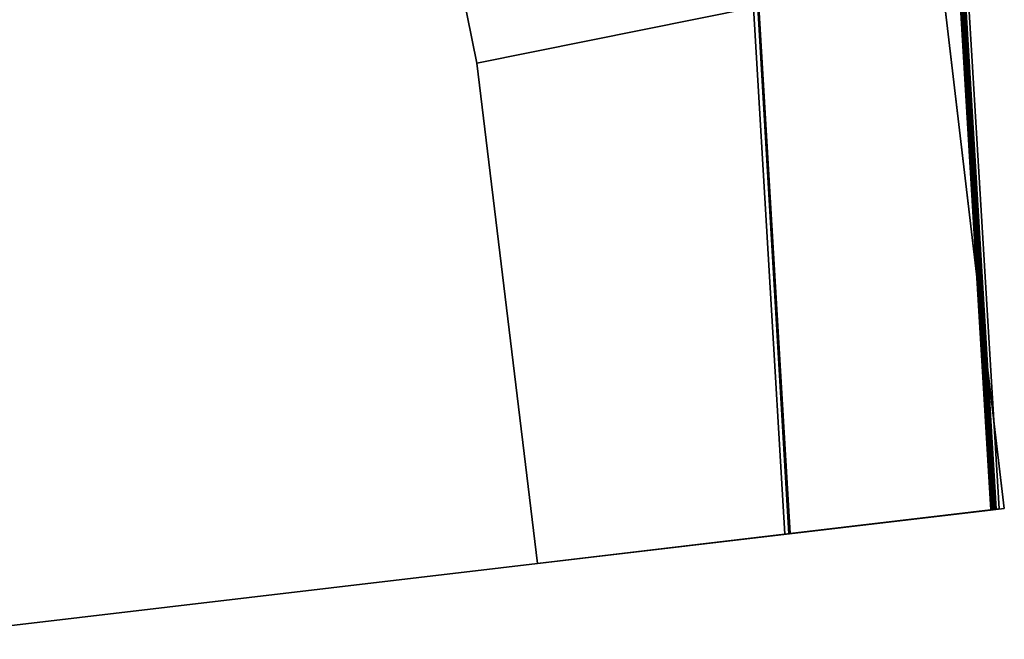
# Model space of a CAD drawing. Header units: inches. Extents: x -29.2 to 29.2, y -4.2 to 4.2.
# Tile 116 of 256: x -21.9287 to -21.823, y -3.4485 to -3.382. Entities that reach past the tile are written whole.
import ezdxf

# ---------------------------------------------------------------- set-up
doc = ezdxf.new("R2010")
doc.units = ezdxf.units.IN
doc.header["$MEASUREMENT"] = 0
doc.layers.add('AFURN-3-VPPT', color=4, linetype='Continuous', true_color=0x00ffff)

msp = doc.modelspace()

# ---------------------------------------------------------------- meshes
at = {"layer": 'AFURN-3-VPPT'}
mesh = msp.add_polyface(dxfattribs=at)
corners = [(-26.44991, -3.98019, 15.80111), (-26.44991, -3.98019, 15.80111), (-26.44991, -3.98019, 15.80111), (-21.82305, -3.43448, 15.80111), (-21.82305, -3.43448, 15.80111), (-21.82305, -3.43448, 15.80111), (-26.44991, -3.98019, 11.09006), (-26.44991, -3.98019, 11.09006), (-26.44991, -3.98019, 11.09006), (-21.82305, -3.43448, 11.09006), (-21.82305, -3.43448, 11.09006), (-21.82305, -3.43448, 11.09006), (-26.4616, -3.88109, 15.79661), (-26.4616, -3.88109, 15.79661), (-26.15715, -3.49522, 15.78097), (-26.15715, -3.49522, 15.78097), (-21.83474, -3.33538, 15.79661), (-21.83474, -3.33538, 15.79661), (-22.2206, -3.03093, 15.78097), (-22.2206, -3.03093, 15.78097), (-26.4616, -3.88109, 11.09345), (-26.4616, -3.88109, 11.09345), (-26.15715, -3.49522, 11.10525), (-26.15715, -3.49522, 11.10525), (-21.83474, -3.33538, 11.09345), (-21.83474, -3.33538, 11.09345), (-22.2206, -3.03093, 11.10525), (-22.2206, -3.03093, 11.10525), (-26.44929, -3.69488, 15.78835), (-26.44929, -3.69488, 15.78835), (-26.44929, -3.69488, 15.78835), (-21.89003, -3.15714, 15.78835), (-21.89003, -3.15714, 15.78835), (-21.89003, -3.15714, 15.78835), (-26.33542, -3.55054, 15.7825), (-26.33542, -3.55054, 15.7825), (-26.33542, -3.55054, 15.7825), (-22.03435, -3.04325, 15.7825), (-22.03435, -3.04325, 15.7825), (-22.03435, -3.04325, 15.7825), (-26.44929, -3.69487, 11.09968), (-26.44929, -3.69487, 11.09968), (-26.44929, -3.69487, 11.09968), (-21.89003, -3.15713, 11.09968), (-21.89003, -3.15713, 11.09968), (-21.89003, -3.15713, 11.09968), (-26.33542, -3.55053, 11.10409), (-26.33542, -3.55053, 11.10409), (-26.33542, -3.55053, 11.10409), (-22.03436, -3.04325, 11.10409), (-22.03436, -3.04325, 11.10409), (-22.03436, -3.04325, 11.10409)]
mesh.append_faces([[corners[k] for k in face] for face in [(0, 4, 16, 12), (20, 24, 9, 6), (14, 18, 27, 23), (17, 3, 10, 25), (5, 2, 7, 11), (1, 13, 21, 8), (23, 47, 34, 14), (46, 41, 28, 35), (40, 21, 13, 29), (18, 38, 49, 27), (37, 32, 43, 50), (31, 17, 25, 44), (16, 33, 30, 12), (33, 39, 36, 30), (39, 19, 15, 36), (20, 42, 45, 24), (42, 48, 51, 45), (48, 22, 26, 51)]])
mesh = msp.add_polyface(dxfattribs=at)
corners = [(-21.87961, -3.3867, 15.80885), (-21.84995, -3.38074, 15.80885), (-21.86156, -3.32483, 15.80885), (-21.89109, -3.33004, 15.80885), (-21.84995, -3.38074, 15.80885), (-21.82786, -3.37769, 15.71381), (-21.83962, -3.32142, 15.71381), (-21.86156, -3.32483, 15.80885), (-21.82786, -3.37769, 15.71381), (-21.84939, -3.38066, 15.65783), (-21.861, -3.32474, 15.65783), (-21.83962, -3.32142, 15.71381), (-21.84949, -3.38068, 15.50633), (-21.82784, -3.37769, 15.41008), (-21.8396, -3.32142, 15.41008), (-21.86111, -3.32476, 15.50633), (-21.82784, -3.37769, 15.41008), (-21.8495, -3.38068, 15.35501), (-21.86112, -3.32476, 15.35501), (-21.8396, -3.32142, 15.41008), (-21.8495, -3.38068, 15.35501), (-21.82743, -3.37763, 15.25827), (-21.8392, -3.32135, 15.25827), (-21.86112, -3.32476, 15.35501), (-21.8495, -3.38068, 15.20375), (-21.82766, -3.37766, 15.10709), (-21.83942, -3.32139, 15.10709), (-21.86112, -3.32476, 15.20375), (-21.82766, -3.37766, 15.10709), (-21.8495, -3.38068, 15.05219), (-21.86112, -3.32476, 15.05219), (-21.83942, -3.32139, 15.10709), (-21.8495, -3.38068, 15.05219), (-21.82776, -3.37768, 14.95551), (-21.83953, -3.3214, 14.95551), (-21.86112, -3.32476, 15.05219), (-21.82776, -3.37768, 14.95551), (-21.8495, -3.38068, 14.9008), (-21.86112, -3.32476, 14.9008), (-21.83953, -3.3214, 14.95551), (-21.8495, -3.38068, 14.9008), (-21.82783, -3.37769, 14.80437), (-21.83959, -3.32141, 14.80437), (-21.86112, -3.32476, 14.9008), (-21.82783, -3.37769, 14.80437), (-21.8495, -3.38068, 14.74935), (-21.86112, -3.32476, 14.74935), (-21.83959, -3.32141, 14.80437), (-21.8495, -3.38068, 14.74935), (-21.82786, -3.37769, 14.65305), (-21.83962, -3.32142, 14.65305), (-21.86112, -3.32476, 14.74935), (-21.82786, -3.37769, 14.65305), (-21.8495, -3.38068, 14.59806), (-21.86112, -3.32476, 14.59806), (-21.83962, -3.32142, 14.65305), (-21.8495, -3.38068, 14.59806), (-21.82768, -3.37767, 14.50153), (-21.83945, -3.32139, 14.50153), (-21.86112, -3.32476, 14.59806), (-21.82768, -3.37767, 14.50153), (-21.8495, -3.38068, 14.44648), (-21.86112, -3.32476, 14.44648), (-21.83945, -3.32139, 14.50153), (-21.8495, -3.38068, 14.44648), (-21.82768, -3.37767, 14.35013), (-21.83944, -3.32139, 14.35013), (-21.86112, -3.32476, 14.44648), (-21.82768, -3.37767, 14.35013), (-21.8495, -3.38068, 14.29491), (-21.86112, -3.32476, 14.29491), (-21.83944, -3.32139, 14.35013), (-21.87961, -3.3867, 14.29491), (-21.87961, -3.3867, 14.35013), (-21.89109, -3.33004, 14.35013), (-21.89109, -3.33004, 14.29491), (-21.87961, -3.3867, 14.19816), (-21.87961, -3.3867, 14.29491), (-21.89109, -3.33004, 14.29491), (-21.89109, -3.33004, 14.19816), (-21.87961, -3.3867, 14.14389), (-21.87961, -3.3867, 14.19816), (-21.89109, -3.33004, 14.19816), (-21.89109, -3.33004, 14.14389), (-21.8495, -3.38068, 14.14389), (-21.82758, -3.37765, 14.0471), (-21.83934, -3.32137, 14.0471), (-21.86112, -3.32476, 14.14389), (-21.87961, -3.3867, 14.0471), (-21.87961, -3.3867, 14.14389), (-21.89109, -3.33004, 14.14389), (-21.89109, -3.33004, 14.0471), (-21.82758, -3.37765, 14.0471), (-21.8495, -3.38068, 13.99253), (-21.86112, -3.32476, 13.99253), (-21.83934, -3.32137, 14.0471), (-21.87961, -3.3867, 13.99253), (-21.87961, -3.3867, 14.0471), (-21.89109, -3.33004, 14.0471), (-21.89109, -3.33004, 13.99253), (-21.8495, -3.38068, 13.99253), (-21.82771, -3.37767, 13.89554), (-21.83947, -3.32139, 13.89554), (-21.86112, -3.32476, 13.99253), (-21.87961, -3.3867, 13.89554), (-21.87961, -3.3867, 13.99253), (-21.89109, -3.33004, 13.99253), (-21.89109, -3.33004, 13.89554), (-21.82771, -3.37767, 13.89554), (-21.8495, -3.38068, 13.84089), (-21.86112, -3.32476, 13.84089), (-21.83947, -3.32139, 13.89554), (-21.8495, -3.38068, 13.84089), (-21.82747, -3.37764, 13.74468), (-21.83923, -3.32136, 13.74468), (-21.86112, -3.32476, 13.84089), (-21.82747, -3.37764, 13.74468), (-21.8495, -3.38068, 13.68942), (-21.86112, -3.32476, 13.68942), (-21.83923, -3.32136, 13.74468), (-21.8495, -3.38068, 13.68942), (-21.82774, -3.37768, 13.59321), (-21.83951, -3.3214, 13.59321), (-21.86112, -3.32476, 13.68942), (-21.82774, -3.37768, 13.59321), (-21.8495, -3.38068, 13.53809), (-21.86112, -3.32476, 13.53809), (-21.83951, -3.3214, 13.59321), (-21.8495, -3.38068, 13.53809), (-21.82794, -3.3777, 13.4415), (-21.8397, -3.32143, 13.4415), (-21.86112, -3.32476, 13.53809), (-21.82794, -3.3777, 13.4415), (-21.8495, -3.38068, 13.355), (-21.86112, -3.32476, 13.355), (-21.8397, -3.32143, 13.4415), (-21.84995, -3.38074, 11.08424), (-21.87961, -3.3867, 11.08424), (-21.89109, -3.33004, 11.08424), (-21.86156, -3.32483, 11.08424), (-21.82786, -3.37769, 11.17929), (-21.84995, -3.38074, 11.08424), (-21.86156, -3.32483, 11.08424), (-21.83962, -3.32142, 11.17929), (-21.84939, -3.38066, 11.23526), (-21.82786, -3.37769, 11.17929), (-21.83962, -3.32142, 11.17929), (-21.861, -3.32474, 11.23526), (-21.82784, -3.37769, 11.48301), (-21.84949, -3.38068, 11.38676), (-21.86111, -3.32476, 11.38676), (-21.8396, -3.32142, 11.48301), (-21.8495, -3.38068, 11.53808), (-21.82784, -3.37769, 11.48301), (-21.8396, -3.32142, 11.48301), (-21.86112, -3.32476, 11.53808), (-21.82743, -3.37763, 11.63482), (-21.8495, -3.38068, 11.53808), (-21.86112, -3.32476, 11.53808), (-21.8392, -3.32135, 11.63482), (-21.8495, -3.38068, 11.68934), (-21.82743, -3.37763, 11.63482), (-21.8392, -3.32135, 11.63482), (-21.86112, -3.32476, 11.68934), (-21.82766, -3.37766, 11.786), (-21.8495, -3.38068, 11.68934), (-21.86112, -3.32476, 11.68934), (-21.83942, -3.32139, 11.786), (-21.8495, -3.38068, 11.8409), (-21.82766, -3.37766, 11.786), (-21.83942, -3.32139, 11.786), (-21.86112, -3.32476, 11.8409), (-21.82776, -3.37768, 11.93758), (-21.8495, -3.38068, 11.8409), (-21.86112, -3.32476, 11.8409), (-21.83953, -3.3214, 11.93758), (-21.8495, -3.38068, 11.99229), (-21.82776, -3.37768, 11.93758), (-21.83953, -3.3214, 11.93758), (-21.86112, -3.32476, 11.99229), (-21.82783, -3.37769, 12.08872), (-21.8495, -3.38068, 11.99229), (-21.86112, -3.32476, 11.99229), (-21.83959, -3.32141, 12.08872), (-21.8495, -3.38068, 12.14374), (-21.82783, -3.37769, 12.08872), (-21.83959, -3.32141, 12.08872), (-21.86112, -3.32476, 12.14374), (-21.82786, -3.37769, 12.24004), (-21.8495, -3.38068, 12.14374), (-21.86112, -3.32476, 12.14374), (-21.83962, -3.32142, 12.24004), (-21.8495, -3.38068, 12.29503), (-21.82786, -3.37769, 12.24004), (-21.83962, -3.32142, 12.24004), (-21.86112, -3.32476, 12.29503), (-21.82768, -3.37767, 12.39156), (-21.8495, -3.38068, 12.29503), (-21.86112, -3.32476, 12.29503), (-21.83945, -3.32139, 12.39156), (-21.8495, -3.38068, 12.44661), (-21.82768, -3.37767, 12.39156), (-21.83945, -3.32139, 12.39156), (-21.86112, -3.32476, 12.44661), (-21.82768, -3.37767, 12.54296), (-21.8495, -3.38068, 12.44661), (-21.86112, -3.32476, 12.44661), (-21.83944, -3.32139, 12.54296), (-21.8495, -3.38068, 12.59818), (-21.82768, -3.37767, 12.54296), (-21.83944, -3.32139, 12.54296), (-21.86112, -3.32476, 12.59818), (-21.82758, -3.37765, 12.84599), (-21.8495, -3.38068, 12.74921), (-21.86112, -3.32476, 12.74921), (-21.83934, -3.32137, 12.84599), (-21.8495, -3.38068, 12.90057), (-21.82758, -3.37765, 12.84599), (-21.83934, -3.32137, 12.84599), (-21.86112, -3.32476, 12.90057), (-21.82771, -3.37767, 12.99755), (-21.8495, -3.38068, 12.90057), (-21.86112, -3.32476, 12.90057), (-21.83947, -3.32139, 12.99755), (-21.8495, -3.38068, 13.0522), (-21.82771, -3.37767, 12.99755), (-21.83947, -3.32139, 12.99755), (-21.86112, -3.32476, 13.0522), (-21.82747, -3.37764, 13.14842), (-21.8495, -3.38068, 13.0522), (-21.86112, -3.32476, 13.0522), (-21.83923, -3.32136, 13.14842), (-21.8495, -3.38068, 13.20367), (-21.82747, -3.37764, 13.14842), (-21.83923, -3.32136, 13.14842), (-21.86112, -3.32476, 13.20367), (-21.82774, -3.37768, 13.29988), (-21.8495, -3.38068, 13.20367), (-21.86112, -3.32476, 13.20367), (-21.83951, -3.3214, 13.29988), (-21.8495, -3.38068, 13.355), (-21.82774, -3.37768, 13.29988), (-21.83951, -3.3214, 13.29988), (-21.86112, -3.32476, 13.355)]
mesh.append_faces([[corners[k] for k in face] for face in [(0, 1, 2, 3), (4, 5, 6, 7), (8, 9, 10, 11), (12, 13, 14, 15), (16, 17, 18, 19), (20, 21, 22, 23), (24, 25, 26, 27), (28, 29, 30, 31), (32, 33, 34, 35), (36, 37, 38, 39), (40, 41, 42, 43), (44, 45, 46, 47), (48, 49, 50, 51), (52, 53, 54, 55), (56, 57, 58, 59), (60, 61, 62, 63), (64, 65, 66, 67), (68, 69, 70, 71), (72, 73, 74, 75), (76, 77, 78, 79), (80, 81, 82, 83), (84, 85, 86, 87), (88, 89, 90, 91), (92, 93, 94, 95), (96, 97, 98, 99), (100, 101, 102, 103), (104, 105, 106, 107), (108, 109, 110, 111), (112, 113, 114, 115), (116, 117, 118, 119), (120, 121, 122, 123), (124, 125, 126, 127), (128, 129, 130, 131), (132, 133, 134, 135), (136, 137, 138, 139), (140, 141, 142, 143), (144, 145, 146, 147), (148, 149, 150, 151), (152, 153, 154, 155), (156, 157, 158, 159), (160, 161, 162, 163), (164, 165, 166, 167), (168, 169, 170, 171), (172, 173, 174, 175), (176, 177, 178, 179), (180, 181, 182, 183), (184, 185, 186, 187), (188, 189, 190, 191), (192, 193, 194, 195), (196, 197, 198, 199), (200, 201, 202, 203), (204, 205, 206, 207), (208, 209, 210, 211), (212, 213, 214, 215), (216, 217, 218, 219), (220, 221, 222, 223), (224, 225, 226, 227), (228, 229, 230, 231), (232, 233, 234, 235), (236, 237, 238, 239), (240, 241, 242, 243)]])
mesh = msp.add_polyface(dxfattribs=at)
corners = [(-21.84939, -3.38066, 15.65783), (-21.84603, -3.43719, 15.65783), (-21.82359, -3.43454, 15.56125), (-21.82704, -3.37758, 15.56125), (-21.82704, -3.37758, 15.56125), (-21.82359, -3.43454, 15.56125), (-21.84613, -3.4372, 15.50633), (-21.84949, -3.38068, 15.50633), (-21.82737, -3.37762, 14.19816), (-21.82392, -3.43458, 14.19816), (-21.84615, -3.4372, 14.14389), (-21.8495, -3.38068, 14.14389), (-21.84939, -3.38066, 11.23526), (-21.82704, -3.37758, 11.33185), (-21.82359, -3.43454, 11.33185), (-21.84603, -3.43719, 11.23526), (-21.82704, -3.37758, 11.33185), (-21.84949, -3.38068, 11.38676), (-21.84613, -3.4372, 11.38676), (-21.82359, -3.43454, 11.33185), (-21.87961, -3.3867, 15.71381), (-21.87961, -3.3867, 15.80885), (-21.89109, -3.33004, 15.80885), (-21.89109, -3.33004, 15.71381), (-21.87961, -3.3867, 15.65783), (-21.87961, -3.3867, 15.71381), (-21.89109, -3.33004, 15.71381), (-21.89109, -3.33004, 15.65783), (-21.87961, -3.3867, 15.56125), (-21.87961, -3.3867, 15.65783), (-21.89109, -3.33004, 15.65783), (-21.89109, -3.33004, 15.56125), (-21.87961, -3.3867, 15.50633), (-21.87961, -3.3867, 15.56125), (-21.89109, -3.33004, 15.56125), (-21.89109, -3.33004, 15.50633), (-21.87961, -3.3867, 15.41008), (-21.87961, -3.3867, 15.50633), (-21.89109, -3.33004, 15.50633), (-21.89109, -3.33004, 15.41008), (-21.87961, -3.3867, 15.35501), (-21.87961, -3.3867, 15.41008), (-21.89109, -3.33004, 15.41008), (-21.89109, -3.33004, 15.35501), (-21.87961, -3.3867, 15.25827), (-21.87961, -3.3867, 15.35501), (-21.89109, -3.33004, 15.35501), (-21.89109, -3.33004, 15.25827), (-21.87961, -3.3867, 15.20375), (-21.87961, -3.3867, 15.25827), (-21.89109, -3.33004, 15.25827), (-21.89109, -3.33004, 15.20375), (-21.87961, -3.3867, 15.10709), (-21.87961, -3.3867, 15.20375), (-21.89109, -3.33004, 15.20375), (-21.89109, -3.33004, 15.10709), (-21.87961, -3.3867, 15.05219), (-21.87961, -3.3867, 15.10709), (-21.89109, -3.33004, 15.10709), (-21.89109, -3.33004, 15.05219), (-21.87961, -3.3867, 14.95551), (-21.87961, -3.3867, 15.05219), (-21.89109, -3.33004, 15.05219), (-21.89109, -3.33004, 14.95551), (-21.87961, -3.3867, 14.9008), (-21.87961, -3.3867, 14.95551), (-21.89109, -3.33004, 14.95551), (-21.89109, -3.33004, 14.9008), (-21.87961, -3.3867, 14.80437), (-21.87961, -3.3867, 14.9008), (-21.89109, -3.33004, 14.9008), (-21.89109, -3.33004, 14.80437), (-21.87961, -3.3867, 14.74935), (-21.87961, -3.3867, 14.80437), (-21.89109, -3.33004, 14.80437), (-21.89109, -3.33004, 14.74935), (-21.87961, -3.3867, 14.65305), (-21.87961, -3.3867, 14.74935), (-21.89109, -3.33004, 14.74935), (-21.89109, -3.33004, 14.65305), (-21.87961, -3.3867, 14.59806), (-21.87961, -3.3867, 14.65305), (-21.89109, -3.33004, 14.65305), (-21.89109, -3.33004, 14.59806), (-21.87961, -3.3867, 14.50153), (-21.87961, -3.3867, 14.59806), (-21.89109, -3.33004, 14.59806), (-21.89109, -3.33004, 14.50153), (-21.87961, -3.3867, 14.44648), (-21.87961, -3.3867, 14.50153), (-21.89109, -3.33004, 14.50153), (-21.89109, -3.33004, 14.44648), (-21.87961, -3.3867, 14.35013), (-21.87961, -3.3867, 14.44648), (-21.89109, -3.33004, 14.44648), (-21.89109, -3.33004, 14.35013), (-21.87961, -3.3867, 13.84089), (-21.87961, -3.3867, 13.89554), (-21.89109, -3.33004, 13.89554), (-21.89109, -3.33004, 13.84089), (-21.87961, -3.3867, 13.74468), (-21.87961, -3.3867, 13.84089), (-21.89109, -3.33004, 13.84089), (-21.89109, -3.33004, 13.74468), (-21.87961, -3.3867, 13.68942), (-21.87961, -3.3867, 13.74468), (-21.89109, -3.33004, 13.74468), (-21.89109, -3.33004, 13.68942), (-21.87961, -3.3867, 13.59321), (-21.87961, -3.3867, 13.68942), (-21.89109, -3.33004, 13.68942), (-21.89109, -3.33004, 13.59321), (-21.87961, -3.3867, 13.53809), (-21.87961, -3.3867, 13.59321), (-21.89109, -3.33004, 13.59321), (-21.89109, -3.33004, 13.53809), (-21.87961, -3.3867, 13.4415), (-21.87961, -3.3867, 13.53809), (-21.89109, -3.33004, 13.53809), (-21.89109, -3.33004, 13.4415), (-21.87961, -3.3867, 13.355), (-21.87961, -3.3867, 13.4415), (-21.89109, -3.33004, 13.4415), (-21.89109, -3.33004, 13.355), (-21.87961, -3.3867, 11.08424), (-21.87961, -3.3867, 11.17929), (-21.89109, -3.33004, 11.17929), (-21.89109, -3.33004, 11.08424), (-21.87961, -3.3867, 11.17929), (-21.87961, -3.3867, 11.23526), (-21.89109, -3.33004, 11.23526), (-21.89109, -3.33004, 11.17929), (-21.87961, -3.3867, 11.23526), (-21.87961, -3.3867, 11.33185), (-21.89109, -3.33004, 11.33185), (-21.89109, -3.33004, 11.23526), (-21.87961, -3.3867, 11.33185), (-21.87961, -3.3867, 11.38676), (-21.89109, -3.33004, 11.38676), (-21.89109, -3.33004, 11.33185), (-21.87961, -3.3867, 11.38676), (-21.87961, -3.3867, 11.48301), (-21.89109, -3.33004, 11.48301), (-21.89109, -3.33004, 11.38676), (-21.87961, -3.3867, 11.48301), (-21.87961, -3.3867, 11.53808), (-21.89109, -3.33004, 11.53808), (-21.89109, -3.33004, 11.48301), (-21.87961, -3.3867, 11.53808), (-21.87961, -3.3867, 11.63482), (-21.89109, -3.33004, 11.63482), (-21.89109, -3.33004, 11.53808), (-21.87961, -3.3867, 11.63482), (-21.87961, -3.3867, 11.68934), (-21.89109, -3.33004, 11.68934), (-21.89109, -3.33004, 11.63482), (-21.87961, -3.3867, 11.68934), (-21.87961, -3.3867, 11.786), (-21.89109, -3.33004, 11.786), (-21.89109, -3.33004, 11.68934), (-21.87961, -3.3867, 11.786), (-21.87961, -3.3867, 11.8409), (-21.89109, -3.33004, 11.8409), (-21.89109, -3.33004, 11.786), (-21.87961, -3.3867, 11.8409), (-21.87961, -3.3867, 11.93758), (-21.89109, -3.33004, 11.93758), (-21.89109, -3.33004, 11.8409), (-21.87961, -3.3867, 11.93758), (-21.87961, -3.3867, 11.99229), (-21.89109, -3.33004, 11.99229), (-21.89109, -3.33004, 11.93758), (-21.87961, -3.3867, 11.99229), (-21.87961, -3.3867, 12.08872), (-21.89109, -3.33004, 12.08872), (-21.89109, -3.33004, 11.99229), (-21.87961, -3.3867, 12.08872), (-21.87961, -3.3867, 12.14374), (-21.89109, -3.33004, 12.14374), (-21.89109, -3.33004, 12.08872), (-21.87961, -3.3867, 12.14374), (-21.87961, -3.3867, 12.24004), (-21.89109, -3.33004, 12.24004), (-21.89109, -3.33004, 12.14374), (-21.87961, -3.3867, 12.24004), (-21.87961, -3.3867, 12.29503), (-21.89109, -3.33004, 12.29503), (-21.89109, -3.33004, 12.24004), (-21.87961, -3.3867, 12.29503), (-21.87961, -3.3867, 12.39156), (-21.89109, -3.33004, 12.39156), (-21.89109, -3.33004, 12.29503), (-21.87961, -3.3867, 12.39156), (-21.87961, -3.3867, 12.44661), (-21.89109, -3.33004, 12.44661), (-21.89109, -3.33004, 12.39156), (-21.87961, -3.3867, 12.44661), (-21.87961, -3.3867, 12.54296), (-21.89109, -3.33004, 12.54296), (-21.89109, -3.33004, 12.44661), (-21.87961, -3.3867, 12.54296), (-21.87961, -3.3867, 12.59818), (-21.89109, -3.33004, 12.59818), (-21.89109, -3.33004, 12.54296), (-21.87961, -3.3867, 12.59818), (-21.87961, -3.3867, 12.69493), (-21.89109, -3.33004, 12.69493), (-21.89109, -3.33004, 12.59818), (-21.87961, -3.3867, 12.69493), (-21.87961, -3.3867, 12.74921), (-21.89109, -3.33004, 12.74921), (-21.89109, -3.33004, 12.69493), (-21.87961, -3.3867, 12.74921), (-21.87961, -3.3867, 12.84599), (-21.89109, -3.33004, 12.84599), (-21.89109, -3.33004, 12.74921), (-21.87961, -3.3867, 12.84599), (-21.87961, -3.3867, 12.90057), (-21.89109, -3.33004, 12.90057), (-21.89109, -3.33004, 12.84599), (-21.87961, -3.3867, 12.90057), (-21.87961, -3.3867, 12.99755), (-21.89109, -3.33004, 12.99755), (-21.89109, -3.33004, 12.90057), (-21.87961, -3.3867, 12.99755), (-21.87961, -3.3867, 13.0522), (-21.89109, -3.33004, 13.0522), (-21.89109, -3.33004, 12.99755), (-21.87961, -3.3867, 13.0522), (-21.87961, -3.3867, 13.14842), (-21.89109, -3.33004, 13.14842), (-21.89109, -3.33004, 13.0522), (-21.87961, -3.3867, 13.14842), (-21.87961, -3.3867, 13.20367), (-21.89109, -3.33004, 13.20367), (-21.89109, -3.33004, 13.14842), (-21.87961, -3.3867, 13.20367), (-21.87961, -3.3867, 13.29988), (-21.89109, -3.33004, 13.29988), (-21.89109, -3.33004, 13.20367), (-21.87961, -3.3867, 13.29988), (-21.87961, -3.3867, 13.355), (-21.89109, -3.33004, 13.355), (-21.89109, -3.33004, 13.29988)]
mesh.append_faces([[corners[k] for k in face] for face in [(0, 1, 2, 3), (4, 5, 6, 7), (8, 9, 10, 11), (12, 13, 14, 15), (16, 17, 18, 19), (20, 21, 22, 23), (24, 25, 26, 27), (28, 29, 30, 31), (32, 33, 34, 35), (36, 37, 38, 39), (40, 41, 42, 43), (44, 45, 46, 47), (48, 49, 50, 51), (52, 53, 54, 55), (56, 57, 58, 59), (60, 61, 62, 63), (64, 65, 66, 67), (68, 69, 70, 71), (72, 73, 74, 75), (76, 77, 78, 79), (80, 81, 82, 83), (84, 85, 86, 87), (88, 89, 90, 91), (92, 93, 94, 95), (96, 97, 98, 99), (100, 101, 102, 103), (104, 105, 106, 107), (108, 109, 110, 111), (112, 113, 114, 115), (116, 117, 118, 119), (120, 121, 122, 123), (124, 125, 126, 127), (128, 129, 130, 131), (132, 133, 134, 135), (136, 137, 138, 139), (140, 141, 142, 143), (144, 145, 146, 147), (148, 149, 150, 151), (152, 153, 154, 155), (156, 157, 158, 159), (160, 161, 162, 163), (164, 165, 166, 167), (168, 169, 170, 171), (172, 173, 174, 175), (176, 177, 178, 179), (180, 181, 182, 183), (184, 185, 186, 187), (188, 189, 190, 191), (192, 193, 194, 195), (196, 197, 198, 199), (200, 201, 202, 203), (204, 205, 206, 207), (208, 209, 210, 211), (212, 213, 214, 215), (216, 217, 218, 219), (220, 221, 222, 223), (224, 225, 226, 227), (228, 229, 230, 231), (232, 233, 234, 235), (236, 237, 238, 239), (240, 241, 242, 243)]])
mesh = msp.add_polyface(dxfattribs=at)
corners = [(-21.87311, -3.44038, 15.80885), (-21.84659, -3.43725, 15.80885), (-21.84995, -3.38074, 15.80885), (-21.87961, -3.3867, 15.80885), (-21.84995, -3.38074, 15.80885), (-21.84659, -3.43725, 15.80885), (-21.82441, -3.43464, 15.71381), (-21.82786, -3.37769, 15.71381), (-21.82786, -3.37769, 15.71381), (-21.82441, -3.43464, 15.71381), (-21.84603, -3.43719, 15.65783), (-21.84939, -3.38066, 15.65783), (-21.84949, -3.38068, 15.50633), (-21.84613, -3.4372, 15.50633), (-21.82439, -3.43463, 15.41008), (-21.82784, -3.37769, 15.41008), (-21.82784, -3.37769, 15.41008), (-21.82439, -3.43463, 15.41008), (-21.84615, -3.4372, 15.35501), (-21.8495, -3.38068, 15.35501), (-21.8495, -3.38068, 15.35501), (-21.84615, -3.4372, 15.35501), (-21.82398, -3.43459, 15.25827), (-21.82743, -3.37763, 15.25827), (-21.82743, -3.37763, 15.25827), (-21.82398, -3.43459, 15.25827), (-21.84615, -3.4372, 15.20375), (-21.8495, -3.38068, 15.20375), (-21.8495, -3.38068, 15.20375), (-21.84615, -3.4372, 15.20375), (-21.82421, -3.43461, 15.10709), (-21.82766, -3.37766, 15.10709), (-21.82766, -3.37766, 15.10709), (-21.82421, -3.43461, 15.10709), (-21.84615, -3.4372, 15.05219), (-21.8495, -3.38068, 15.05219), (-21.8495, -3.38068, 15.05219), (-21.84615, -3.4372, 15.05219), (-21.82431, -3.43463, 14.95551), (-21.82776, -3.37768, 14.95551), (-21.82776, -3.37768, 14.95551), (-21.82431, -3.43463, 14.95551), (-21.84615, -3.4372, 14.9008), (-21.8495, -3.38068, 14.9008), (-21.8495, -3.38068, 14.9008), (-21.84615, -3.4372, 14.9008), (-21.82438, -3.43463, 14.80437), (-21.82783, -3.37769, 14.80437), (-21.82783, -3.37769, 14.80437), (-21.82438, -3.43463, 14.80437), (-21.84615, -3.4372, 14.74935), (-21.8495, -3.38068, 14.74935), (-21.8495, -3.38068, 14.74935), (-21.84615, -3.4372, 14.74935), (-21.82441, -3.43464, 14.65305), (-21.82786, -3.37769, 14.65305), (-21.82786, -3.37769, 14.65305), (-21.82441, -3.43464, 14.65305), (-21.84615, -3.4372, 14.59806), (-21.8495, -3.38068, 14.59806), (-21.8495, -3.38068, 14.59806), (-21.84615, -3.4372, 14.59806), (-21.82423, -3.43462, 14.50153), (-21.82768, -3.37767, 14.50153), (-21.82768, -3.37767, 14.50153), (-21.82423, -3.43462, 14.50153), (-21.84615, -3.4372, 14.44648), (-21.8495, -3.38068, 14.44648), (-21.8495, -3.38068, 14.44648), (-21.84615, -3.4372, 14.44648), (-21.82423, -3.43462, 14.35013), (-21.82768, -3.37767, 14.35013), (-21.82768, -3.37767, 14.35013), (-21.82423, -3.43462, 14.35013), (-21.84615, -3.4372, 14.29491), (-21.8495, -3.38068, 14.29491), (-21.8495, -3.38068, 14.29491), (-21.84615, -3.4372, 14.29491), (-21.82392, -3.43458, 14.19816), (-21.82737, -3.37762, 14.19816), (-21.8495, -3.38068, 14.14389), (-21.84615, -3.4372, 14.14389), (-21.82413, -3.4346, 14.0471), (-21.82758, -3.37765, 14.0471), (-21.87311, -3.44038, 14.0471), (-21.87961, -3.3867, 14.0471), (-21.87961, -3.3867, 13.99253), (-21.87311, -3.44038, 13.99253), (-21.82758, -3.37765, 14.0471), (-21.82413, -3.4346, 14.0471), (-21.84615, -3.4372, 13.99253), (-21.8495, -3.38068, 13.99253), (-21.87311, -3.44038, 13.99253), (-21.87961, -3.3867, 13.99253), (-21.87961, -3.3867, 13.89554), (-21.87311, -3.44038, 13.89554), (-21.8495, -3.38068, 13.99253), (-21.84615, -3.4372, 13.99253), (-21.82426, -3.43462, 13.89554), (-21.82771, -3.37767, 13.89554), (-21.82771, -3.37767, 13.89554), (-21.82426, -3.43462, 13.89554), (-21.84615, -3.4372, 13.84089), (-21.8495, -3.38068, 13.84089), (-21.8495, -3.38068, 13.84089), (-21.84615, -3.4372, 13.84089), (-21.82402, -3.43459, 13.74468), (-21.82747, -3.37764, 13.74468), (-21.82747, -3.37764, 13.74468), (-21.82402, -3.43459, 13.74468), (-21.84615, -3.4372, 13.68942), (-21.8495, -3.38068, 13.68942), (-21.8495, -3.38068, 13.68942), (-21.84615, -3.4372, 13.68942), (-21.8243, -3.43462, 13.59321), (-21.82774, -3.37768, 13.59321), (-21.82774, -3.37768, 13.59321), (-21.8243, -3.43462, 13.59321), (-21.84615, -3.4372, 13.53809), (-21.8495, -3.38068, 13.53809), (-21.8495, -3.38068, 13.53809), (-21.84615, -3.4372, 13.53809), (-21.82449, -3.43465, 13.4415), (-21.82794, -3.3777, 13.4415), (-21.87311, -3.44038, 11.08424), (-21.87961, -3.3867, 11.08424), (-21.84995, -3.38074, 11.08424), (-21.84659, -3.43725, 11.08424), (-21.84995, -3.38074, 11.08424), (-21.82786, -3.37769, 11.17929), (-21.82441, -3.43464, 11.17929), (-21.84659, -3.43725, 11.08424), (-21.82786, -3.37769, 11.17929), (-21.84939, -3.38066, 11.23526), (-21.84603, -3.43719, 11.23526), (-21.82441, -3.43464, 11.17929), (-21.84949, -3.38068, 11.38676), (-21.82784, -3.37769, 11.48301), (-21.82439, -3.43463, 11.48301), (-21.84613, -3.4372, 11.38676), (-21.82784, -3.37769, 11.48301), (-21.8495, -3.38068, 11.53808), (-21.84615, -3.4372, 11.53808), (-21.82439, -3.43463, 11.48301), (-21.8495, -3.38068, 11.53808), (-21.82743, -3.37763, 11.63482), (-21.82398, -3.43459, 11.63482), (-21.84615, -3.4372, 11.53808), (-21.82743, -3.37763, 11.63482), (-21.8495, -3.38068, 11.68934), (-21.84615, -3.4372, 11.68934), (-21.82398, -3.43459, 11.63482), (-21.8495, -3.38068, 11.68934), (-21.82766, -3.37766, 11.786), (-21.82421, -3.43461, 11.786), (-21.84615, -3.4372, 11.68934), (-21.82766, -3.37766, 11.786), (-21.8495, -3.38068, 11.8409), (-21.84615, -3.4372, 11.8409), (-21.82421, -3.43461, 11.786), (-21.8495, -3.38068, 11.8409), (-21.82776, -3.37768, 11.93758), (-21.82431, -3.43463, 11.93758), (-21.84615, -3.4372, 11.8409), (-21.82776, -3.37768, 11.93758), (-21.8495, -3.38068, 11.99229), (-21.84615, -3.4372, 11.99229), (-21.82431, -3.43463, 11.93758), (-21.8495, -3.38068, 11.99229), (-21.82783, -3.37769, 12.08872), (-21.82438, -3.43463, 12.08872), (-21.84615, -3.4372, 11.99229), (-21.82783, -3.37769, 12.08872), (-21.8495, -3.38068, 12.14374), (-21.84615, -3.4372, 12.14374), (-21.82438, -3.43463, 12.08872), (-21.8495, -3.38068, 12.14374), (-21.82786, -3.37769, 12.24004), (-21.82441, -3.43464, 12.24004), (-21.84615, -3.4372, 12.14374), (-21.82786, -3.37769, 12.24004), (-21.8495, -3.38068, 12.29503), (-21.84615, -3.4372, 12.29503), (-21.82441, -3.43464, 12.24004), (-21.8495, -3.38068, 12.29503), (-21.82768, -3.37767, 12.39156), (-21.82423, -3.43462, 12.39156), (-21.84615, -3.4372, 12.29503), (-21.82768, -3.37767, 12.39156), (-21.8495, -3.38068, 12.44661), (-21.84615, -3.4372, 12.44661), (-21.82423, -3.43462, 12.39156), (-21.8495, -3.38068, 12.44661), (-21.82768, -3.37767, 12.54296), (-21.82423, -3.43462, 12.54296), (-21.84615, -3.4372, 12.44661), (-21.82768, -3.37767, 12.54296), (-21.8495, -3.38068, 12.59818), (-21.84615, -3.4372, 12.59818), (-21.82423, -3.43462, 12.54296), (-21.8495, -3.38068, 12.59818), (-21.82737, -3.37762, 12.69493), (-21.82392, -3.43458, 12.69493), (-21.84615, -3.4372, 12.59818), (-21.82737, -3.37762, 12.69493), (-21.8495, -3.38068, 12.74921), (-21.84615, -3.4372, 12.74921), (-21.82392, -3.43458, 12.69493), (-21.8495, -3.38068, 12.74921), (-21.82758, -3.37765, 12.84599), (-21.82413, -3.4346, 12.84599), (-21.84615, -3.4372, 12.74921), (-21.82758, -3.37765, 12.84599), (-21.8495, -3.38068, 12.90057), (-21.84615, -3.4372, 12.90057), (-21.82413, -3.4346, 12.84599), (-21.8495, -3.38068, 12.90057), (-21.82771, -3.37767, 12.99755), (-21.82426, -3.43462, 12.99755), (-21.84615, -3.4372, 12.90057), (-21.82771, -3.37767, 12.99755), (-21.8495, -3.38068, 13.0522), (-21.84615, -3.4372, 13.0522), (-21.82426, -3.43462, 12.99755), (-21.8495, -3.38068, 13.0522), (-21.82747, -3.37764, 13.14842), (-21.82402, -3.43459, 13.14842), (-21.84615, -3.4372, 13.0522), (-21.82747, -3.37764, 13.14842), (-21.8495, -3.38068, 13.20367), (-21.84615, -3.4372, 13.20367), (-21.82402, -3.43459, 13.14842), (-21.8495, -3.38068, 13.20367), (-21.82774, -3.37768, 13.29988), (-21.8243, -3.43462, 13.29988), (-21.84615, -3.4372, 13.20367), (-21.82774, -3.37768, 13.29988), (-21.8495, -3.38068, 13.355), (-21.84615, -3.4372, 13.355), (-21.8243, -3.43462, 13.29988), (-21.8495, -3.38068, 13.355), (-21.82794, -3.3777, 13.4415), (-21.82449, -3.43465, 13.4415), (-21.84615, -3.4372, 13.355)]
mesh.append_faces([[corners[k] for k in face] for face in [(0, 1, 2, 3), (4, 5, 6, 7), (8, 9, 10, 11), (12, 13, 14, 15), (16, 17, 18, 19), (20, 21, 22, 23), (24, 25, 26, 27), (28, 29, 30, 31), (32, 33, 34, 35), (36, 37, 38, 39), (40, 41, 42, 43), (44, 45, 46, 47), (48, 49, 50, 51), (52, 53, 54, 55), (56, 57, 58, 59), (60, 61, 62, 63), (64, 65, 66, 67), (68, 69, 70, 71), (72, 73, 74, 75), (76, 77, 78, 79), (80, 81, 82, 83), (84, 85, 86, 87), (88, 89, 90, 91), (92, 93, 94, 95), (96, 97, 98, 99), (100, 101, 102, 103), (104, 105, 106, 107), (108, 109, 110, 111), (112, 113, 114, 115), (116, 117, 118, 119), (120, 121, 122, 123), (124, 125, 126, 127), (128, 129, 130, 131), (132, 133, 134, 135), (136, 137, 138, 139), (140, 141, 142, 143), (144, 145, 146, 147), (148, 149, 150, 151), (152, 153, 154, 155), (156, 157, 158, 159), (160, 161, 162, 163), (164, 165, 166, 167), (168, 169, 170, 171), (172, 173, 174, 175), (176, 177, 178, 179), (180, 181, 182, 183), (184, 185, 186, 187), (188, 189, 190, 191), (192, 193, 194, 195), (196, 197, 198, 199), (200, 201, 202, 203), (204, 205, 206, 207), (208, 209, 210, 211), (212, 213, 214, 215), (216, 217, 218, 219), (220, 221, 222, 223), (224, 225, 226, 227), (228, 229, 230, 231), (232, 233, 234, 235), (236, 237, 238, 239), (240, 241, 242, 243)]])
mesh = msp.add_polyface(dxfattribs=at)
corners = [(-21.87311, -3.44038, 15.80885), (-21.87961, -3.3867, 15.80885), (-21.87961, -3.3867, 15.71381), (-21.87311, -3.44038, 15.71381), (-21.87311, -3.44038, 15.71381), (-21.87961, -3.3867, 15.71381), (-21.87961, -3.3867, 15.65783), (-21.87311, -3.44038, 15.65783), (-21.87311, -3.44038, 15.65783), (-21.87961, -3.3867, 15.65783), (-21.87961, -3.3867, 15.56125), (-21.87311, -3.44038, 15.56125), (-21.84603, -3.43719, 15.65783), (-21.87311, -3.44038, 15.65783), (-21.87311, -3.44038, 15.56125), (-21.82359, -3.43454, 15.56125), (-21.87311, -3.44038, 15.56125), (-21.87961, -3.3867, 15.56125), (-21.87961, -3.3867, 15.50633), (-21.87311, -3.44038, 15.50633), (-21.87311, -3.44038, 15.50633), (-21.87961, -3.3867, 15.50633), (-21.87961, -3.3867, 15.41008), (-21.87311, -3.44038, 15.41008), (-21.87311, -3.44038, 15.41008), (-21.87961, -3.3867, 15.41008), (-21.87961, -3.3867, 15.35501), (-21.87311, -3.44038, 15.35501), (-21.87311, -3.44038, 15.35501), (-21.87961, -3.3867, 15.35501), (-21.87961, -3.3867, 15.25827), (-21.87311, -3.44038, 15.25827), (-21.87311, -3.44038, 15.25827), (-21.87961, -3.3867, 15.25827), (-21.87961, -3.3867, 15.20375), (-21.87311, -3.44038, 15.20375), (-21.87311, -3.44038, 15.20375), (-21.87961, -3.3867, 15.20375), (-21.87961, -3.3867, 15.10709), (-21.87311, -3.44038, 15.10709), (-21.87311, -3.44038, 15.10709), (-21.87961, -3.3867, 15.10709), (-21.87961, -3.3867, 15.05219), (-21.87311, -3.44038, 15.05219), (-21.87311, -3.44038, 15.05219), (-21.87961, -3.3867, 15.05219), (-21.87961, -3.3867, 14.95551), (-21.87311, -3.44038, 14.95551), (-21.87311, -3.44038, 14.95551), (-21.87961, -3.3867, 14.95551), (-21.87961, -3.3867, 14.9008), (-21.87311, -3.44038, 14.9008), (-21.87311, -3.44038, 14.9008), (-21.87961, -3.3867, 14.9008), (-21.87961, -3.3867, 14.80437), (-21.87311, -3.44038, 14.80437), (-21.87311, -3.44038, 14.80437), (-21.87961, -3.3867, 14.80437), (-21.87961, -3.3867, 14.74935), (-21.87311, -3.44038, 14.74935), (-21.87311, -3.44038, 14.74935), (-21.87961, -3.3867, 14.74935), (-21.87961, -3.3867, 14.65305), (-21.87311, -3.44038, 14.65305), (-21.87311, -3.44038, 14.65305), (-21.87961, -3.3867, 14.65305), (-21.87961, -3.3867, 14.59806), (-21.87311, -3.44038, 14.59806), (-21.87311, -3.44038, 14.59806), (-21.87961, -3.3867, 14.59806), (-21.87961, -3.3867, 14.50153), (-21.87311, -3.44038, 14.50153), (-21.87311, -3.44038, 14.50153), (-21.87961, -3.3867, 14.50153), (-21.87961, -3.3867, 14.44648), (-21.87311, -3.44038, 14.44648), (-21.87311, -3.44038, 14.44648), (-21.87961, -3.3867, 14.44648), (-21.87961, -3.3867, 14.35013), (-21.87311, -3.44038, 14.35013), (-21.87311, -3.44038, 14.35013), (-21.87961, -3.3867, 14.35013), (-21.87961, -3.3867, 14.29491), (-21.87311, -3.44038, 14.29491), (-21.87311, -3.44038, 14.29491), (-21.87961, -3.3867, 14.29491), (-21.87961, -3.3867, 14.19816), (-21.87311, -3.44038, 14.19816), (-21.87311, -3.44038, 14.19816), (-21.87961, -3.3867, 14.19816), (-21.87961, -3.3867, 14.14389), (-21.87311, -3.44038, 14.14389), (-21.87311, -3.44038, 14.14389), (-21.87961, -3.3867, 14.14389), (-21.87961, -3.3867, 14.0471), (-21.87311, -3.44038, 14.0471), (-21.87311, -3.44038, 13.89554), (-21.87961, -3.3867, 13.89554), (-21.87961, -3.3867, 13.84089), (-21.87311, -3.44038, 13.84089), (-21.87311, -3.44038, 13.84089), (-21.87961, -3.3867, 13.84089), (-21.87961, -3.3867, 13.74468), (-21.87311, -3.44038, 13.74468), (-21.87311, -3.44038, 13.74468), (-21.87961, -3.3867, 13.74468), (-21.87961, -3.3867, 13.68942), (-21.87311, -3.44038, 13.68942), (-21.87311, -3.44038, 13.68942), (-21.87961, -3.3867, 13.68942), (-21.87961, -3.3867, 13.59321), (-21.87311, -3.44038, 13.59321), (-21.87311, -3.44038, 13.59321), (-21.87961, -3.3867, 13.59321), (-21.87961, -3.3867, 13.53809), (-21.87311, -3.44038, 13.53809), (-21.87311, -3.44038, 13.53809), (-21.87961, -3.3867, 13.53809), (-21.87961, -3.3867, 13.4415), (-21.87311, -3.44038, 13.4415), (-21.87311, -3.44038, 11.08424), (-21.87311, -3.44038, 11.17929), (-21.87961, -3.3867, 11.17929), (-21.87961, -3.3867, 11.08424), (-21.87311, -3.44038, 11.17929), (-21.87311, -3.44038, 11.23526), (-21.87961, -3.3867, 11.23526), (-21.87961, -3.3867, 11.17929), (-21.87311, -3.44038, 11.23526), (-21.87311, -3.44038, 11.33185), (-21.87961, -3.3867, 11.33185), (-21.87961, -3.3867, 11.23526), (-21.87311, -3.44038, 11.33185), (-21.87311, -3.44038, 11.38676), (-21.87961, -3.3867, 11.38676), (-21.87961, -3.3867, 11.33185), (-21.87311, -3.44038, 11.38676), (-21.87311, -3.44038, 11.48301), (-21.87961, -3.3867, 11.48301), (-21.87961, -3.3867, 11.38676), (-21.87311, -3.44038, 11.48301), (-21.87311, -3.44038, 11.53808), (-21.87961, -3.3867, 11.53808), (-21.87961, -3.3867, 11.48301), (-21.87311, -3.44038, 11.53808), (-21.87311, -3.44038, 11.63482), (-21.87961, -3.3867, 11.63482), (-21.87961, -3.3867, 11.53808), (-21.87311, -3.44038, 11.63482), (-21.87311, -3.44038, 11.68934), (-21.87961, -3.3867, 11.68934), (-21.87961, -3.3867, 11.63482), (-21.87311, -3.44038, 11.68934), (-21.87311, -3.44038, 11.786), (-21.87961, -3.3867, 11.786), (-21.87961, -3.3867, 11.68934), (-21.87311, -3.44038, 11.786), (-21.87311, -3.44038, 11.8409), (-21.87961, -3.3867, 11.8409), (-21.87961, -3.3867, 11.786), (-21.87311, -3.44038, 11.8409), (-21.87311, -3.44038, 11.93758), (-21.87961, -3.3867, 11.93758), (-21.87961, -3.3867, 11.8409), (-21.87311, -3.44038, 11.93758), (-21.87311, -3.44038, 11.99229), (-21.87961, -3.3867, 11.99229), (-21.87961, -3.3867, 11.93758), (-21.87311, -3.44038, 11.99229), (-21.87311, -3.44038, 12.08872), (-21.87961, -3.3867, 12.08872), (-21.87961, -3.3867, 11.99229), (-21.87311, -3.44038, 12.08872), (-21.87311, -3.44038, 12.14374), (-21.87961, -3.3867, 12.14374), (-21.87961, -3.3867, 12.08872), (-21.87311, -3.44038, 12.14374), (-21.87311, -3.44038, 12.24004), (-21.87961, -3.3867, 12.24004), (-21.87961, -3.3867, 12.14374), (-21.87311, -3.44038, 12.24004), (-21.87311, -3.44038, 12.29503), (-21.87961, -3.3867, 12.29503), (-21.87961, -3.3867, 12.24004), (-21.87311, -3.44038, 12.29503), (-21.87311, -3.44038, 12.39156), (-21.87961, -3.3867, 12.39156), (-21.87961, -3.3867, 12.29503), (-21.87311, -3.44038, 12.39156), (-21.87311, -3.44038, 12.44661), (-21.87961, -3.3867, 12.44661), (-21.87961, -3.3867, 12.39156), (-21.87311, -3.44038, 12.44661), (-21.87311, -3.44038, 12.54296), (-21.87961, -3.3867, 12.54296), (-21.87961, -3.3867, 12.44661), (-21.87311, -3.44038, 12.54296), (-21.87311, -3.44038, 12.59818), (-21.87961, -3.3867, 12.59818), (-21.87961, -3.3867, 12.54296), (-21.87311, -3.44038, 12.59818), (-21.87311, -3.44038, 12.69493), (-21.87961, -3.3867, 12.69493), (-21.87961, -3.3867, 12.59818), (-21.87311, -3.44038, 12.69493), (-21.87311, -3.44038, 12.74921), (-21.87961, -3.3867, 12.74921), (-21.87961, -3.3867, 12.69493), (-21.87311, -3.44038, 12.74921), (-21.87311, -3.44038, 12.84599), (-21.87961, -3.3867, 12.84599), (-21.87961, -3.3867, 12.74921), (-21.87311, -3.44038, 12.84599), (-21.87311, -3.44038, 12.90057), (-21.87961, -3.3867, 12.90057), (-21.87961, -3.3867, 12.84599), (-21.87311, -3.44038, 12.90057), (-21.87311, -3.44038, 12.99755), (-21.87961, -3.3867, 12.99755), (-21.87961, -3.3867, 12.90057), (-21.87311, -3.44038, 12.99755), (-21.87311, -3.44038, 13.0522), (-21.87961, -3.3867, 13.0522), (-21.87961, -3.3867, 12.99755), (-21.87311, -3.44038, 13.0522), (-21.87311, -3.44038, 13.14842), (-21.87961, -3.3867, 13.14842), (-21.87961, -3.3867, 13.0522), (-21.87311, -3.44038, 13.14842), (-21.87311, -3.44038, 13.20367), (-21.87961, -3.3867, 13.20367), (-21.87961, -3.3867, 13.14842), (-21.87311, -3.44038, 13.20367), (-21.87311, -3.44038, 13.29988), (-21.87961, -3.3867, 13.29988), (-21.87961, -3.3867, 13.20367), (-21.87311, -3.44038, 13.29988), (-21.87311, -3.44038, 13.355), (-21.87961, -3.3867, 13.355), (-21.87961, -3.3867, 13.29988), (-21.87311, -3.44038, 13.355), (-21.87311, -3.44038, 13.4415), (-21.87961, -3.3867, 13.4415), (-21.87961, -3.3867, 13.355)]
mesh.append_faces([[corners[k] for k in face] for face in [(0, 1, 2, 3), (4, 5, 6, 7), (8, 9, 10, 11), (12, 13, 14, 15), (16, 17, 18, 19), (20, 21, 22, 23), (24, 25, 26, 27), (28, 29, 30, 31), (32, 33, 34, 35), (36, 37, 38, 39), (40, 41, 42, 43), (44, 45, 46, 47), (48, 49, 50, 51), (52, 53, 54, 55), (56, 57, 58, 59), (60, 61, 62, 63), (64, 65, 66, 67), (68, 69, 70, 71), (72, 73, 74, 75), (76, 77, 78, 79), (80, 81, 82, 83), (84, 85, 86, 87), (88, 89, 90, 91), (92, 93, 94, 95), (96, 97, 98, 99), (100, 101, 102, 103), (104, 105, 106, 107), (108, 109, 110, 111), (112, 113, 114, 115), (116, 117, 118, 119), (120, 121, 122, 123), (124, 125, 126, 127), (128, 129, 130, 131), (132, 133, 134, 135), (136, 137, 138, 139), (140, 141, 142, 143), (144, 145, 146, 147), (148, 149, 150, 151), (152, 153, 154, 155), (156, 157, 158, 159), (160, 161, 162, 163), (164, 165, 166, 167), (168, 169, 170, 171), (172, 173, 174, 175), (176, 177, 178, 179), (180, 181, 182, 183), (184, 185, 186, 187), (188, 189, 190, 191), (192, 193, 194, 195), (196, 197, 198, 199), (200, 201, 202, 203), (204, 205, 206, 207), (208, 209, 210, 211), (212, 213, 214, 215), (216, 217, 218, 219), (220, 221, 222, 223), (224, 225, 226, 227), (228, 229, 230, 231), (232, 233, 234, 235), (236, 237, 238, 239), (240, 241, 242, 243)]])
mesh = msp.add_polyface(dxfattribs=at)
corners = [(-21.84659, -3.43725, 15.80885), (-21.87311, -3.44038, 15.80885), (-21.87311, -3.44038, 15.71381), (-21.82441, -3.43464, 15.71381), (-21.82441, -3.43464, 15.71381), (-21.87311, -3.44038, 15.71381), (-21.87311, -3.44038, 15.65783), (-21.84603, -3.43719, 15.65783), (-21.82359, -3.43454, 15.56125), (-21.87311, -3.44038, 15.56125), (-21.87311, -3.44038, 15.50633), (-21.84613, -3.4372, 15.50633), (-21.84613, -3.4372, 15.50633), (-21.87311, -3.44038, 15.50633), (-21.87311, -3.44038, 15.41008), (-21.82439, -3.43463, 15.41008), (-21.82439, -3.43463, 15.41008), (-21.87311, -3.44038, 15.41008), (-21.87311, -3.44038, 15.35501), (-21.84615, -3.4372, 15.35501), (-21.84615, -3.4372, 15.35501), (-21.87311, -3.44038, 15.35501), (-21.87311, -3.44038, 15.25827), (-21.82398, -3.43459, 15.25827), (-21.82398, -3.43459, 15.25827), (-21.87311, -3.44038, 15.25827), (-21.87311, -3.44038, 15.20375), (-21.84615, -3.4372, 15.20375), (-21.84615, -3.4372, 15.20375), (-21.87311, -3.44038, 15.20375), (-21.87311, -3.44038, 15.10709), (-21.82421, -3.43461, 15.10709), (-21.82421, -3.43461, 15.10709), (-21.87311, -3.44038, 15.10709), (-21.87311, -3.44038, 15.05219), (-21.84615, -3.4372, 15.05219), (-21.84615, -3.4372, 15.05219), (-21.87311, -3.44038, 15.05219), (-21.87311, -3.44038, 14.95551), (-21.82431, -3.43463, 14.95551), (-21.82431, -3.43463, 14.95551), (-21.87311, -3.44038, 14.95551), (-21.87311, -3.44038, 14.9008), (-21.84615, -3.4372, 14.9008), (-21.84615, -3.4372, 14.9008), (-21.87311, -3.44038, 14.9008), (-21.87311, -3.44038, 14.80437), (-21.82438, -3.43463, 14.80437), (-21.82438, -3.43463, 14.80437), (-21.87311, -3.44038, 14.80437), (-21.87311, -3.44038, 14.74935), (-21.84615, -3.4372, 14.74935), (-21.84615, -3.4372, 14.74935), (-21.87311, -3.44038, 14.74935), (-21.87311, -3.44038, 14.65305), (-21.82441, -3.43464, 14.65305), (-21.82441, -3.43464, 14.65305), (-21.87311, -3.44038, 14.65305), (-21.87311, -3.44038, 14.59806), (-21.84615, -3.4372, 14.59806), (-21.84615, -3.4372, 14.59806), (-21.87311, -3.44038, 14.59806), (-21.87311, -3.44038, 14.50153), (-21.82423, -3.43462, 14.50153), (-21.82423, -3.43462, 14.50153), (-21.87311, -3.44038, 14.50153), (-21.87311, -3.44038, 14.44648), (-21.84615, -3.4372, 14.44648), (-21.84615, -3.4372, 14.44648), (-21.87311, -3.44038, 14.44648), (-21.87311, -3.44038, 14.35013), (-21.82423, -3.43462, 14.35013), (-21.82423, -3.43462, 14.35013), (-21.87311, -3.44038, 14.35013), (-21.87311, -3.44038, 14.29491), (-21.84615, -3.4372, 14.29491), (-21.84615, -3.4372, 14.29491), (-21.87311, -3.44038, 14.29491), (-21.87311, -3.44038, 14.19816), (-21.82392, -3.43458, 14.19816), (-21.82392, -3.43458, 14.19816), (-21.87311, -3.44038, 14.19816), (-21.87311, -3.44038, 14.14389), (-21.84615, -3.4372, 14.14389), (-21.84615, -3.4372, 14.14389), (-21.87311, -3.44038, 14.14389), (-21.87311, -3.44038, 14.0471), (-21.82413, -3.4346, 14.0471), (-21.82413, -3.4346, 14.0471), (-21.87311, -3.44038, 14.0471), (-21.87311, -3.44038, 13.99253), (-21.84615, -3.4372, 13.99253), (-21.84615, -3.4372, 13.99253), (-21.87311, -3.44038, 13.99253), (-21.87311, -3.44038, 13.89554), (-21.82426, -3.43462, 13.89554), (-21.82426, -3.43462, 13.89554), (-21.87311, -3.44038, 13.89554), (-21.87311, -3.44038, 13.84089), (-21.84615, -3.4372, 13.84089), (-21.84615, -3.4372, 13.84089), (-21.87311, -3.44038, 13.84089), (-21.87311, -3.44038, 13.74468), (-21.82402, -3.43459, 13.74468), (-21.82402, -3.43459, 13.74468), (-21.87311, -3.44038, 13.74468), (-21.87311, -3.44038, 13.68942), (-21.84615, -3.4372, 13.68942), (-21.84615, -3.4372, 13.68942), (-21.87311, -3.44038, 13.68942), (-21.87311, -3.44038, 13.59321), (-21.8243, -3.43462, 13.59321), (-21.8243, -3.43462, 13.59321), (-21.87311, -3.44038, 13.59321), (-21.87311, -3.44038, 13.53809), (-21.84615, -3.4372, 13.53809), (-21.84615, -3.4372, 13.53809), (-21.87311, -3.44038, 13.53809), (-21.87311, -3.44038, 13.4415), (-21.82449, -3.43465, 13.4415), (-21.84659, -3.43725, 11.08424), (-21.82441, -3.43464, 11.17929), (-21.87311, -3.44038, 11.17929), (-21.87311, -3.44038, 11.08424), (-21.82441, -3.43464, 11.17929), (-21.84603, -3.43719, 11.23526), (-21.87311, -3.44038, 11.23526), (-21.87311, -3.44038, 11.17929), (-21.84603, -3.43719, 11.23526), (-21.82359, -3.43454, 11.33185), (-21.87311, -3.44038, 11.33185), (-21.87311, -3.44038, 11.23526), (-21.82359, -3.43454, 11.33185), (-21.84613, -3.4372, 11.38676), (-21.87311, -3.44038, 11.38676), (-21.87311, -3.44038, 11.33185), (-21.84613, -3.4372, 11.38676), (-21.82439, -3.43463, 11.48301), (-21.87311, -3.44038, 11.48301), (-21.87311, -3.44038, 11.38676), (-21.82439, -3.43463, 11.48301), (-21.84615, -3.4372, 11.53808), (-21.87311, -3.44038, 11.53808), (-21.87311, -3.44038, 11.48301), (-21.84615, -3.4372, 11.53808), (-21.82398, -3.43459, 11.63482), (-21.87311, -3.44038, 11.63482), (-21.87311, -3.44038, 11.53808), (-21.82398, -3.43459, 11.63482), (-21.84615, -3.4372, 11.68934), (-21.87311, -3.44038, 11.68934), (-21.87311, -3.44038, 11.63482), (-21.84615, -3.4372, 11.68934), (-21.82421, -3.43461, 11.786), (-21.87311, -3.44038, 11.786), (-21.87311, -3.44038, 11.68934), (-21.82421, -3.43461, 11.786), (-21.84615, -3.4372, 11.8409), (-21.87311, -3.44038, 11.8409), (-21.87311, -3.44038, 11.786), (-21.84615, -3.4372, 11.8409), (-21.82431, -3.43463, 11.93758), (-21.87311, -3.44038, 11.93758), (-21.87311, -3.44038, 11.8409), (-21.82431, -3.43463, 11.93758), (-21.84615, -3.4372, 11.99229), (-21.87311, -3.44038, 11.99229), (-21.87311, -3.44038, 11.93758), (-21.84615, -3.4372, 11.99229), (-21.82438, -3.43463, 12.08872), (-21.87311, -3.44038, 12.08872), (-21.87311, -3.44038, 11.99229), (-21.82438, -3.43463, 12.08872), (-21.84615, -3.4372, 12.14374), (-21.87311, -3.44038, 12.14374), (-21.87311, -3.44038, 12.08872), (-21.84615, -3.4372, 12.14374), (-21.82441, -3.43464, 12.24004), (-21.87311, -3.44038, 12.24004), (-21.87311, -3.44038, 12.14374), (-21.82441, -3.43464, 12.24004), (-21.84615, -3.4372, 12.29503), (-21.87311, -3.44038, 12.29503), (-21.87311, -3.44038, 12.24004), (-21.84615, -3.4372, 12.29503), (-21.82423, -3.43462, 12.39156), (-21.87311, -3.44038, 12.39156), (-21.87311, -3.44038, 12.29503), (-21.82423, -3.43462, 12.39156), (-21.84615, -3.4372, 12.44661), (-21.87311, -3.44038, 12.44661), (-21.87311, -3.44038, 12.39156), (-21.84615, -3.4372, 12.44661), (-21.82423, -3.43462, 12.54296), (-21.87311, -3.44038, 12.54296), (-21.87311, -3.44038, 12.44661), (-21.82423, -3.43462, 12.54296), (-21.84615, -3.4372, 12.59818), (-21.87311, -3.44038, 12.59818), (-21.87311, -3.44038, 12.54296), (-21.84615, -3.4372, 12.59818), (-21.82392, -3.43458, 12.69493), (-21.87311, -3.44038, 12.69493), (-21.87311, -3.44038, 12.59818), (-21.82392, -3.43458, 12.69493), (-21.84615, -3.4372, 12.74921), (-21.87311, -3.44038, 12.74921), (-21.87311, -3.44038, 12.69493), (-21.84615, -3.4372, 12.74921), (-21.82413, -3.4346, 12.84599), (-21.87311, -3.44038, 12.84599), (-21.87311, -3.44038, 12.74921), (-21.82413, -3.4346, 12.84599), (-21.84615, -3.4372, 12.90057), (-21.87311, -3.44038, 12.90057), (-21.87311, -3.44038, 12.84599), (-21.84615, -3.4372, 12.90057), (-21.82426, -3.43462, 12.99755), (-21.87311, -3.44038, 12.99755), (-21.87311, -3.44038, 12.90057), (-21.82426, -3.43462, 12.99755), (-21.84615, -3.4372, 13.0522), (-21.87311, -3.44038, 13.0522), (-21.87311, -3.44038, 12.99755), (-21.84615, -3.4372, 13.0522), (-21.82402, -3.43459, 13.14842), (-21.87311, -3.44038, 13.14842), (-21.87311, -3.44038, 13.0522), (-21.82402, -3.43459, 13.14842), (-21.84615, -3.4372, 13.20367), (-21.87311, -3.44038, 13.20367), (-21.87311, -3.44038, 13.14842), (-21.84615, -3.4372, 13.20367), (-21.8243, -3.43462, 13.29988), (-21.87311, -3.44038, 13.29988), (-21.87311, -3.44038, 13.20367), (-21.8243, -3.43462, 13.29988), (-21.84615, -3.4372, 13.355), (-21.87311, -3.44038, 13.355), (-21.87311, -3.44038, 13.29988), (-21.84615, -3.4372, 13.355), (-21.82449, -3.43465, 13.4415), (-21.87311, -3.44038, 13.4415), (-21.87311, -3.44038, 13.355)]
mesh.append_faces([[corners[k] for k in face] for face in [(0, 1, 2, 3), (4, 5, 6, 7), (8, 9, 10, 11), (12, 13, 14, 15), (16, 17, 18, 19), (20, 21, 22, 23), (24, 25, 26, 27), (28, 29, 30, 31), (32, 33, 34, 35), (36, 37, 38, 39), (40, 41, 42, 43), (44, 45, 46, 47), (48, 49, 50, 51), (52, 53, 54, 55), (56, 57, 58, 59), (60, 61, 62, 63), (64, 65, 66, 67), (68, 69, 70, 71), (72, 73, 74, 75), (76, 77, 78, 79), (80, 81, 82, 83), (84, 85, 86, 87), (88, 89, 90, 91), (92, 93, 94, 95), (96, 97, 98, 99), (100, 101, 102, 103), (104, 105, 106, 107), (108, 109, 110, 111), (112, 113, 114, 115), (116, 117, 118, 119), (120, 121, 122, 123), (124, 125, 126, 127), (128, 129, 130, 131), (132, 133, 134, 135), (136, 137, 138, 139), (140, 141, 142, 143), (144, 145, 146, 147), (148, 149, 150, 151), (152, 153, 154, 155), (156, 157, 158, 159), (160, 161, 162, 163), (164, 165, 166, 167), (168, 169, 170, 171), (172, 173, 174, 175), (176, 177, 178, 179), (180, 181, 182, 183), (184, 185, 186, 187), (188, 189, 190, 191), (192, 193, 194, 195), (196, 197, 198, 199), (200, 201, 202, 203), (204, 205, 206, 207), (208, 209, 210, 211), (212, 213, 214, 215), (216, 217, 218, 219), (220, 221, 222, 223), (224, 225, 226, 227), (228, 229, 230, 231), (232, 233, 234, 235), (236, 237, 238, 239), (240, 241, 242, 243)]])

doc.saveas('drawing.dxf')
